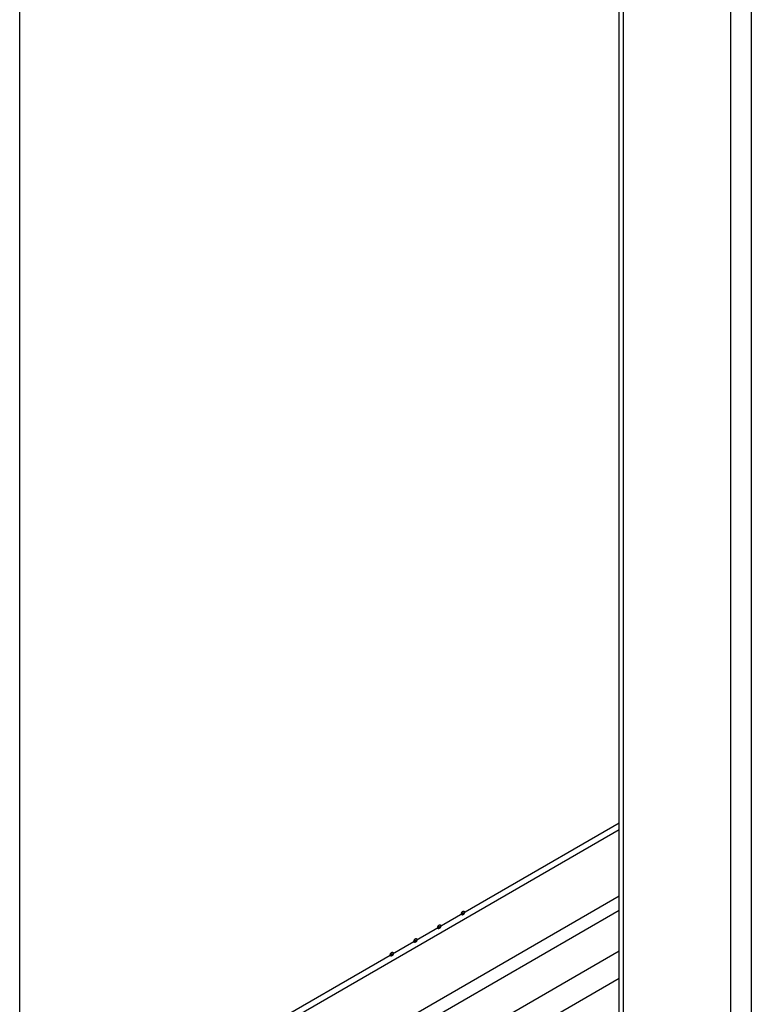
# Model space of a CAD drawing. Header units: inches. Extents: x 5 to 265, y 5 to 171.
# Tile 108 of 212: x 190.53 to 195.99, y 100.62 to 107.96. Entities that reach past the tile are written whole.
import ezdxf

# ---------------------------------------------------------------- set-up
doc = ezdxf.new("R2010")
doc.units = ezdxf.units.IN
doc.header["$LTSCALE"] = 14.96
doc.header["$MEASUREMENT"] = 0
doc.layers.get('0').update_dxf_attribs({"linetype": 'CONTINUOUS'})

msp = doc.modelspace()

# ---------------------------------------------------------------- linework, layer by layer
at = {"color": 7, "linetype": 'Continuous'}
for p, q in [((190.5337, 73.151), (190.5337, 126.143)), ((195.8363, 124.5603), (195.8363, 58.4236)), ((195.9904, 124.5603), (195.9904, 58.4236)), ((195.0046, 60.5139), (195.0046, 123.458)), ((195.0365, 60.4694), (195.0365, 123.438)), ((190.5337, 99.3942), (195.0046, 101.9755)), ((190.5337, 99.3452), (195.0046, 101.9265)), ((191.5957, 99.4628), (195.0046, 101.4309)), ((191.6417, 99.3832), (195.0046, 101.3248)), ((195.0046, 101.0186), (190.5337, 98.4373)), ((195.0046, 100.8144), (190.5337, 98.2332))]:
    msp.add_line(p, q, dxfattribs=at)
for points, knots in [([(193.8281, 101.2962), (193.8281, 101.2967), (193.8282, 101.2973), (193.8282, 101.2981), (193.8283, 101.2986), (193.8283, 101.2989), (193.8284, 101.2992), (193.8285, 101.2997), (193.8286, 101.3003), (193.8288, 101.301), (193.8289, 101.3017), (193.8292, 101.3024), (193.8294, 101.3031), (193.8297, 101.3038), (193.8299, 101.3045), (193.8303, 101.3053), (193.8307, 101.306), (193.831, 101.3067), (193.8314, 101.3074), (193.8318, 101.308), (193.8322, 101.3087), (193.8327, 101.3093), (193.8331, 101.31), (193.8336, 101.3106), (193.8341, 101.3111), (193.8345, 101.3117), (193.835, 101.3123), (193.8356, 101.3128), (193.8361, 101.3133), (193.8365, 101.3137), (193.8369, 101.314), (193.8371, 101.3143), (193.8374, 101.3145), (193.8378, 101.3147), (193.8384, 101.3152), (193.839, 101.3156), (193.8394, 101.3158)], [0, 0, 0, 0, 0.0625, 0.09375, 0.109375, 0.125, 0.140625, 0.15625, 0.1875, 0.21875, 0.25, 0.28125, 0.3125, 0.34375, 0.375, 0.40625, 0.4375, 0.46875, 0.5, 0.53125, 0.5625, 0.59375, 0.625, 0.65625, 0.6875, 0.71875, 0.75, 0.78125, 0.8125, 0.84375, 0.859375, 0.875, 0.890625, 0.90625, 0.9375, 1, 1, 1, 1]), ([(193.8394, 101.2897), (193.839, 101.2895), (193.8385, 101.2893), (193.8378, 101.289), (193.8375, 101.2888), (193.8372, 101.2887), (193.8369, 101.2886), (193.8366, 101.2885), (193.8361, 101.2884), (193.8357, 101.2883), (193.8353, 101.2883), (193.8351, 101.2882), (193.8348, 101.2882), (193.8345, 101.2882), (193.8341, 101.2882), (193.8337, 101.2882), (193.8334, 101.2883), (193.8331, 101.2882), (193.8329, 101.2883), (193.8326, 101.2884), (193.8322, 101.2886), (193.8319, 101.2887), (193.8316, 101.2888), (193.8314, 101.2889), (193.8312, 101.2891), (193.831, 101.2892), (193.8307, 101.2895), (193.8304, 101.2897), (193.8302, 101.2899), (193.83, 101.29), (193.8298, 101.2903), (193.8297, 101.2905), (193.8295, 101.2909), (193.8292, 101.2912), (193.8291, 101.2915), (193.8289, 101.2917), (193.8289, 101.292), (193.8287, 101.2923), (193.8286, 101.2927), (193.8285, 101.2932), (193.8284, 101.2935), (193.8283, 101.2938), (193.8283, 101.2941), (193.8282, 101.2945), (193.8282, 101.2952), (193.8281, 101.2958), (193.8281, 101.2962)], [0, 0, 0, 0, 0.0625, 0.09375, 0.109375, 0.125, 0.140625, 0.15625, 0.1875, 0.21875, 0.234375, 0.25, 0.265625, 0.28125, 0.3125, 0.34375, 0.359375, 0.375, 0.390625, 0.40625, 0.4375, 0.46875, 0.484375, 0.5, 0.515625, 0.53125, 0.5625, 0.59375, 0.609375, 0.625, 0.640625, 0.65625, 0.6875, 0.71875, 0.734375, 0.75, 0.765625, 0.78125, 0.8125, 0.84375, 0.859375, 0.875, 0.890625, 0.90625, 0.9375, 1, 1, 1, 1]), ([(193.8394, 101.3158), (193.8397, 101.316), (193.8403, 101.3162), (193.8409, 101.3165), (193.8413, 101.3167), (193.8416, 101.3169), (193.8418, 101.3169), (193.8422, 101.317), (193.8426, 101.3171), (193.8431, 101.3172), (193.8434, 101.3173), (193.8437, 101.3173), (193.8439, 101.3173), (193.8443, 101.3173), (193.8447, 101.3173), (193.8451, 101.3173), (193.8454, 101.3173), (193.8456, 101.3173), (193.8459, 101.3172), (193.8461, 101.3171), (193.8465, 101.3169), (193.8469, 101.3168), (193.8472, 101.3167), (193.8474, 101.3166), (193.8475, 101.3165), (193.8478, 101.3163), (193.8481, 101.316), (193.8484, 101.3158), (193.8486, 101.3156), (193.8488, 101.3155), (193.8489, 101.3152), (193.8491, 101.315), (193.8493, 101.3146), (193.8495, 101.3143), (193.8497, 101.314), (193.8498, 101.3138), (193.8499, 101.3135), (193.85, 101.3132), (193.8501, 101.3128), (193.8503, 101.3123), (193.8504, 101.312), (193.8505, 101.3118), (193.8505, 101.3114), (193.8505, 101.311), (193.8506, 101.3103), (193.8507, 101.3097), (193.8507, 101.3093)], [0, 0, 0, 0, 0.0625, 0.09375, 0.109375, 0.125, 0.140625, 0.15625, 0.1875, 0.21875, 0.234375, 0.25, 0.265625, 0.28125, 0.3125, 0.34375, 0.359375, 0.375, 0.390625, 0.40625, 0.4375, 0.46875, 0.484375, 0.5, 0.515625, 0.53125, 0.5625, 0.59375, 0.609375, 0.625, 0.640625, 0.65625, 0.6875, 0.71875, 0.734375, 0.75, 0.765625, 0.78125, 0.8125, 0.84375, 0.859375, 0.875, 0.890625, 0.90625, 0.9375, 1, 1, 1, 1]), ([(193.8507, 101.3093), (193.8507, 101.3088), (193.8506, 101.3082), (193.8505, 101.3074), (193.8505, 101.307), (193.8505, 101.3066), (193.8504, 101.3063), (193.8503, 101.3058), (193.8502, 101.3052), (193.85, 101.3045), (193.8499, 101.3038), (193.8496, 101.3031), (193.8493, 101.3024), (193.8491, 101.3017), (193.8488, 101.301), (193.8484, 101.3003), (193.8481, 101.2996), (193.8477, 101.2989), (193.8474, 101.2981), (193.8469, 101.2975), (193.8465, 101.2968), (193.8461, 101.2962), (193.8457, 101.2955), (193.8452, 101.295), (193.8447, 101.2944), (193.8442, 101.2938), (193.8437, 101.2932), (193.8432, 101.2927), (193.8427, 101.2922), (193.8422, 101.2918), (193.8419, 101.2915), (193.8416, 101.2912), (193.8413, 101.2911), (193.841, 101.2908), (193.8403, 101.2903), (193.8398, 101.29), (193.8394, 101.2897)], [0, 0, 0, 0, 0.0625, 0.09375, 0.109375, 0.125, 0.140625, 0.15625, 0.1875, 0.21875, 0.25, 0.28125, 0.3125, 0.34375, 0.375, 0.40625, 0.4375, 0.46875, 0.5, 0.53125, 0.5625, 0.59375, 0.625, 0.65625, 0.6875, 0.71875, 0.75, 0.78125, 0.8125, 0.84375, 0.859375, 0.875, 0.890625, 0.90625, 0.9375, 1, 1, 1, 1]), ([(193.6513, 101.1942), (193.6513, 101.1946), (193.6514, 101.1953), (193.6514, 101.1961), (193.6515, 101.1965), (193.6515, 101.1968), (193.6516, 101.1972), (193.6517, 101.1976), (193.6518, 101.1982), (193.652, 101.1989), (193.6521, 101.1996), (193.6524, 101.2004), (193.6527, 101.2011), (193.6529, 101.2018), (193.6532, 101.2025), (193.6535, 101.2032), (193.6539, 101.2039), (193.6543, 101.2046), (193.6546, 101.2053), (193.655, 101.206), (193.6555, 101.2066), (193.6559, 101.2073), (193.6563, 101.2079), (193.6568, 101.2085), (193.6573, 101.2091), (193.6578, 101.2097), (193.6582, 101.2103), (193.6588, 101.2107), (193.6593, 101.2112), (193.6597, 101.2116), (193.6601, 101.212), (193.6604, 101.2122), (193.6606, 101.2124), (193.661, 101.2127), (193.6617, 101.2131), (193.6622, 101.2135), (193.6626, 101.2138)], [0, 0, 0, 0, 0.0625, 0.09375, 0.109375, 0.125, 0.140625, 0.15625, 0.1875, 0.21875, 0.25, 0.28125, 0.3125, 0.34375, 0.375, 0.40625, 0.4375, 0.46875, 0.5, 0.53125, 0.5625, 0.59375, 0.625, 0.65625, 0.6875, 0.71875, 0.75, 0.78125, 0.8125, 0.84375, 0.859375, 0.875, 0.890625, 0.90625, 0.9375, 1, 1, 1, 1]), ([(193.6626, 101.1876), (193.6622, 101.1875), (193.6617, 101.1872), (193.661, 101.1869), (193.6607, 101.1867), (193.6604, 101.1866), (193.6601, 101.1866), (193.6598, 101.1865), (193.6593, 101.1864), (193.6589, 101.1863), (193.6586, 101.1862), (193.6583, 101.1861), (193.658, 101.1861), (193.6577, 101.1861), (193.6573, 101.1862), (193.6569, 101.1862), (193.6566, 101.1862), (193.6563, 101.1862), (193.6561, 101.1863), (193.6558, 101.1864), (193.6555, 101.1865), (193.6551, 101.1867), (193.6548, 101.1868), (193.6546, 101.1868), (193.6544, 101.187), (193.6542, 101.1872), (193.6539, 101.1874), (193.6536, 101.1877), (193.6534, 101.1879), (193.6532, 101.188), (193.6531, 101.1882), (193.6529, 101.1885), (193.6527, 101.1888), (193.6525, 101.1892), (193.6523, 101.1894), (193.6521, 101.1896), (193.6521, 101.1899), (193.652, 101.1902), (193.6518, 101.1907), (193.6517, 101.1911), (193.6516, 101.1915), (193.6515, 101.1917), (193.6515, 101.192), (193.6514, 101.1924), (193.6514, 101.1931), (193.6513, 101.1938), (193.6513, 101.1942)], [0, 0, 0, 0, 0.0625, 0.09375, 0.109375, 0.125, 0.140625, 0.15625, 0.1875, 0.21875, 0.234375, 0.25, 0.265625, 0.28125, 0.3125, 0.34375, 0.359375, 0.375, 0.390625, 0.40625, 0.4375, 0.46875, 0.484375, 0.5, 0.515625, 0.53125, 0.5625, 0.59375, 0.609375, 0.625, 0.640625, 0.65625, 0.6875, 0.71875, 0.734375, 0.75, 0.765625, 0.78125, 0.8125, 0.84375, 0.859375, 0.875, 0.890625, 0.90625, 0.9375, 1, 1, 1, 1]), ([(193.6626, 101.2138), (193.663, 101.2139), (193.6635, 101.2142), (193.6642, 101.2145), (193.6645, 101.2146), (193.6648, 101.2148), (193.6651, 101.2148), (193.6654, 101.2149), (193.6659, 101.215), (193.6663, 101.2151), (193.6666, 101.2152), (193.6669, 101.2153), (193.6672, 101.2153), (193.6675, 101.2152), (193.6679, 101.2152), (193.6683, 101.2152), (193.6686, 101.2152), (193.6689, 101.2152), (193.6691, 101.2151), (193.6694, 101.215), (193.6697, 101.2149), (193.6701, 101.2147), (193.6704, 101.2146), (193.6706, 101.2146), (193.6708, 101.2144), (193.671, 101.2142), (193.6713, 101.214), (193.6716, 101.2137), (193.6718, 101.2135), (193.672, 101.2134), (193.6721, 101.2132), (193.6723, 101.2129), (193.6725, 101.2126), (193.6727, 101.2122), (193.6729, 101.212), (193.6731, 101.2118), (193.6731, 101.2115), (193.6732, 101.2111), (193.6734, 101.2107), (193.6735, 101.2103), (193.6736, 101.2099), (193.6737, 101.2097), (193.6737, 101.2094), (193.6738, 101.209), (193.6738, 101.2083), (193.6739, 101.2076), (193.6739, 101.2072)], [0, 0, 0, 0, 0.0625, 0.09375, 0.109375, 0.125, 0.140625, 0.15625, 0.1875, 0.21875, 0.234375, 0.25, 0.265625, 0.28125, 0.3125, 0.34375, 0.359375, 0.375, 0.390625, 0.40625, 0.4375, 0.46875, 0.484375, 0.5, 0.515625, 0.53125, 0.5625, 0.59375, 0.609375, 0.625, 0.640625, 0.65625, 0.6875, 0.71875, 0.734375, 0.75, 0.765625, 0.78125, 0.8125, 0.84375, 0.859375, 0.875, 0.890625, 0.90625, 0.9375, 1, 1, 1, 1]), ([(193.6739, 101.2072), (193.6739, 101.2068), (193.6738, 101.2061), (193.6738, 101.2053), (193.6737, 101.2049), (193.6737, 101.2046), (193.6736, 101.2042), (193.6735, 101.2037), (193.6734, 101.2032), (193.6732, 101.2025), (193.6731, 101.2018), (193.6728, 101.201), (193.6725, 101.2003), (193.6723, 101.1996), (193.6721, 101.1989), (193.6717, 101.1982), (193.6713, 101.1975), (193.671, 101.1968), (193.6706, 101.1961), (193.6702, 101.1954), (193.6698, 101.1948), (193.6693, 101.1941), (193.6689, 101.1935), (193.6684, 101.1929), (193.6679, 101.1923), (193.6674, 101.1917), (193.667, 101.1911), (193.6664, 101.1907), (193.6659, 101.1902), (193.6655, 101.1898), (193.6651, 101.1894), (193.6648, 101.1892), (193.6646, 101.189), (193.6642, 101.1887), (193.6635, 101.1883), (193.663, 101.1879), (193.6626, 101.1876)], [0, 0, 0, 0, 0.0625, 0.09375, 0.109375, 0.125, 0.140625, 0.15625, 0.1875, 0.21875, 0.25, 0.28125, 0.3125, 0.34375, 0.375, 0.40625, 0.4375, 0.46875, 0.5, 0.53125, 0.5625, 0.59375, 0.625, 0.65625, 0.6875, 0.71875, 0.75, 0.78125, 0.8125, 0.84375, 0.859375, 0.875, 0.890625, 0.90625, 0.9375, 1, 1, 1, 1]), ([(193.4745, 101.0921), (193.4745, 101.0925), (193.4746, 101.0932), (193.4747, 101.094), (193.4747, 101.0944), (193.4747, 101.0948), (193.4748, 101.0951), (193.4749, 101.0956), (193.475, 101.0962), (193.4752, 101.0969), (193.4753, 101.0976), (193.4756, 101.0983), (193.4759, 101.099), (193.4762, 101.0997), (193.4764, 101.1004), (193.4768, 101.1011), (193.4771, 101.1018), (193.4775, 101.1025), (193.4778, 101.1033), (193.4783, 101.1039), (193.4787, 101.1046), (193.4791, 101.1052), (193.4795, 101.1059), (193.48, 101.1064), (193.4805, 101.107), (193.481, 101.1076), (193.4815, 101.1082), (193.482, 101.1087), (193.4825, 101.1092), (193.483, 101.1096), (193.4833, 101.1099), (193.4836, 101.1102), (193.4839, 101.1103), (193.4842, 101.1106), (193.4849, 101.1111), (193.4855, 101.1114), (193.4858, 101.1117)], [0, 0, 0, 0, 0.0625, 0.09375, 0.109375, 0.125, 0.140625, 0.15625, 0.1875, 0.21875, 0.25, 0.28125, 0.3125, 0.34375, 0.375, 0.40625, 0.4375, 0.46875, 0.5, 0.53125, 0.5625, 0.59375, 0.625, 0.65625, 0.6875, 0.71875, 0.75, 0.78125, 0.8125, 0.84375, 0.859375, 0.875, 0.890625, 0.90625, 0.9375, 1, 1, 1, 1]), ([(193.4858, 101.0856), (193.4855, 101.0854), (193.4849, 101.0852), (193.4843, 101.0848), (193.4839, 101.0847), (193.4836, 101.0845), (193.4834, 101.0845), (193.483, 101.0844), (193.4826, 101.0843), (193.4821, 101.0842), (193.4818, 101.0841), (193.4815, 101.0841), (193.4813, 101.0841), (193.4809, 101.0841), (193.4805, 101.0841), (193.4801, 101.0841), (193.4798, 101.0841), (193.4796, 101.0841), (193.4793, 101.0842), (193.4791, 101.0843), (193.4787, 101.0845), (193.4783, 101.0846), (193.478, 101.0847), (193.4778, 101.0848), (193.4777, 101.0849), (193.4774, 101.0851), (193.4771, 101.0854), (193.4768, 101.0856), (193.4766, 101.0858), (193.4764, 101.0859), (193.4763, 101.0862), (193.4761, 101.0864), (193.4759, 101.0868), (193.4757, 101.0871), (193.4755, 101.0874), (193.4754, 101.0876), (193.4753, 101.0878), (193.4752, 101.0882), (193.4751, 101.0886), (193.4749, 101.089), (193.4748, 101.0894), (193.4747, 101.0896), (193.4747, 101.09), (193.4747, 101.0904), (193.4746, 101.0911), (193.4745, 101.0917), (193.4745, 101.0921)], [0, 0, 0, 0, 0.0625, 0.09375, 0.109375, 0.125, 0.140625, 0.15625, 0.1875, 0.21875, 0.234375, 0.25, 0.265625, 0.28125, 0.3125, 0.34375, 0.359375, 0.375, 0.390625, 0.40625, 0.4375, 0.46875, 0.484375, 0.5, 0.515625, 0.53125, 0.5625, 0.59375, 0.609375, 0.625, 0.640625, 0.65625, 0.6875, 0.71875, 0.734375, 0.75, 0.765625, 0.78125, 0.8125, 0.84375, 0.859375, 0.875, 0.890625, 0.90625, 0.9375, 1, 1, 1, 1]), ([(193.4858, 101.1117), (193.4862, 101.1119), (193.4867, 101.1121), (193.4874, 101.1124), (193.4877, 101.1126), (193.488, 101.1127), (193.4883, 101.1128), (193.4886, 101.1129), (193.4891, 101.113), (193.4895, 101.1131), (193.4899, 101.1131), (193.4901, 101.1132), (193.4904, 101.1132), (193.4907, 101.1132), (193.4911, 101.1132), (193.4915, 101.1132), (193.4918, 101.1131), (193.4921, 101.1132), (193.4923, 101.113), (193.4926, 101.113), (193.493, 101.1128), (193.4933, 101.1127), (193.4936, 101.1126), (193.4938, 101.1125), (193.494, 101.1123), (193.4942, 101.1122), (193.4945, 101.1119), (193.4948, 101.1117), (193.495, 101.1115), (193.4952, 101.1114), (193.4954, 101.1111), (193.4955, 101.1109), (193.4957, 101.1105), (193.496, 101.1102), (193.4961, 101.1099), (193.4963, 101.1097), (193.4963, 101.1094), (193.4965, 101.1091), (193.4966, 101.1087), (193.4967, 101.1082), (193.4968, 101.1079), (193.4969, 101.1076), (193.4969, 101.1073), (193.497, 101.1069), (193.497, 101.1062), (193.4971, 101.1056), (193.4971, 101.1052)], [0, 0, 0, 0, 0.0625, 0.09375, 0.109375, 0.125, 0.140625, 0.15625, 0.1875, 0.21875, 0.234375, 0.25, 0.265625, 0.28125, 0.3125, 0.34375, 0.359375, 0.375, 0.390625, 0.40625, 0.4375, 0.46875, 0.484375, 0.5, 0.515625, 0.53125, 0.5625, 0.59375, 0.609375, 0.625, 0.640625, 0.65625, 0.6875, 0.71875, 0.734375, 0.75, 0.765625, 0.78125, 0.8125, 0.84375, 0.859375, 0.875, 0.890625, 0.90625, 0.9375, 1, 1, 1, 1]), ([(193.4971, 101.1052), (193.4971, 101.1047), (193.497, 101.1041), (193.497, 101.1033), (193.4969, 101.1028), (193.4969, 101.1025), (193.4968, 101.1022), (193.4967, 101.1017), (193.4966, 101.1011), (193.4964, 101.1004), (193.4963, 101.0997), (193.496, 101.099), (193.4958, 101.0983), (193.4955, 101.0976), (193.4953, 101.0968), (193.4949, 101.0961), (193.4945, 101.0954), (193.4942, 101.0947), (193.4938, 101.094), (193.4934, 101.0934), (193.493, 101.0927), (193.4925, 101.0921), (193.4921, 101.0914), (193.4916, 101.0908), (193.4911, 101.0902), (193.4907, 101.0897), (193.4902, 101.0891), (193.4896, 101.0886), (193.4891, 101.0881), (193.4887, 101.0877), (193.4883, 101.0874), (193.4881, 101.0871), (193.4878, 101.0869), (193.4874, 101.0867), (193.4868, 101.0862), (193.4862, 101.0858), (193.4858, 101.0856)], [0, 0, 0, 0, 0.0625, 0.09375, 0.109375, 0.125, 0.140625, 0.15625, 0.1875, 0.21875, 0.25, 0.28125, 0.3125, 0.34375, 0.375, 0.40625, 0.4375, 0.46875, 0.5, 0.53125, 0.5625, 0.59375, 0.625, 0.65625, 0.6875, 0.71875, 0.75, 0.78125, 0.8125, 0.84375, 0.859375, 0.875, 0.890625, 0.90625, 0.9375, 1, 1, 1, 1]), ([(193.2977, 100.99), (193.2978, 100.9905), (193.2978, 100.9912), (193.2979, 100.9919), (193.2979, 100.9924), (193.2979, 100.9927), (193.298, 100.9931), (193.2981, 100.9935), (193.2983, 100.9941), (193.2984, 100.9948), (193.2986, 100.9955), (193.2989, 100.9962), (193.2991, 100.9969), (193.2994, 100.9977), (193.2996, 100.9984), (193.3, 100.9991), (193.3003, 100.9998), (193.3007, 101.0005), (193.301, 101.0012), (193.3015, 101.0018), (193.3019, 101.0025), (193.3023, 101.0031), (193.3027, 101.0038), (193.3032, 101.0044), (193.3037, 101.005), (193.3042, 101.0055), (193.3047, 101.0062), (193.3052, 101.0066), (193.3058, 101.0071), (193.3062, 101.0075), (193.3066, 101.0078), (193.3068, 101.0081), (193.3071, 101.0083), (193.3075, 101.0085), (193.3081, 101.009), (193.3087, 101.0094), (193.309, 101.0096)], [0, 0, 0, 0, 0.0625, 0.09375, 0.109375, 0.125, 0.140625, 0.15625, 0.1875, 0.21875, 0.25, 0.28125, 0.3125, 0.34375, 0.375, 0.40625, 0.4375, 0.46875, 0.5, 0.53125, 0.5625, 0.59375, 0.625, 0.65625, 0.6875, 0.71875, 0.75, 0.78125, 0.8125, 0.84375, 0.859375, 0.875, 0.890625, 0.90625, 0.9375, 1, 1, 1, 1]), ([(193.309, 100.9835), (193.3087, 100.9833), (193.3081, 100.9831), (193.3075, 100.9828), (193.3071, 100.9826), (193.3068, 100.9825), (193.3066, 100.9824), (193.3062, 100.9823), (193.3058, 100.9823), (193.3054, 100.9821), (193.305, 100.9821), (193.3047, 100.982), (193.3045, 100.982), (193.3042, 100.982), (193.3038, 100.982), (193.3034, 100.9821), (193.303, 100.9821), (193.3028, 100.9821), (193.3026, 100.9822), (193.3023, 100.9823), (193.3019, 100.9824), (193.3016, 100.9825), (193.3013, 100.9826), (193.301, 100.9827), (193.3009, 100.9829), (193.3006, 100.9831), (193.3004, 100.9833), (193.3001, 100.9835), (193.2998, 100.9837), (193.2996, 100.9839), (193.2995, 100.9841), (193.2993, 100.9844), (193.2991, 100.9847), (193.2989, 100.985), (193.2987, 100.9853), (193.2986, 100.9855), (193.2985, 100.9858), (193.2984, 100.9861), (193.2983, 100.9866), (193.2981, 100.987), (193.298, 100.9873), (193.2979, 100.9876), (193.2979, 100.9879), (193.2979, 100.9883), (193.2978, 100.989), (193.2978, 100.9896), (193.2977, 100.99)], [0, 0, 0, 0, 0.0625, 0.09375, 0.109375, 0.125, 0.140625, 0.15625, 0.1875, 0.21875, 0.234375, 0.25, 0.265625, 0.28125, 0.3125, 0.34375, 0.359375, 0.375, 0.390625, 0.40625, 0.4375, 0.46875, 0.484375, 0.5, 0.515625, 0.53125, 0.5625, 0.59375, 0.609375, 0.625, 0.640625, 0.65625, 0.6875, 0.71875, 0.734375, 0.75, 0.765625, 0.78125, 0.8125, 0.84375, 0.859375, 0.875, 0.890625, 0.90625, 0.9375, 1, 1, 1, 1]), ([(193.309, 101.0096), (193.3094, 101.0098), (193.31, 101.0101), (193.3106, 101.0104), (193.311, 101.0105), (193.3113, 101.0107), (193.3115, 101.0107), (193.3119, 101.0108), (193.3123, 101.0109), (193.3127, 101.011), (193.3131, 101.0111), (193.3134, 101.0112), (193.3136, 101.0111), (193.3139, 101.0111), (193.3143, 101.0111), (193.3147, 101.0111), (193.3151, 101.0111), (193.3153, 101.0111), (193.3155, 101.011), (193.3158, 101.0109), (193.3162, 101.0108), (193.3165, 101.0106), (193.3168, 101.0105), (193.3171, 101.0105), (193.3172, 101.0103), (193.3175, 101.0101), (193.3177, 101.0099), (193.318, 101.0096), (193.3183, 101.0094), (193.3185, 101.0093), (193.3186, 101.0091), (193.3188, 101.0088), (193.319, 101.0084), (193.3192, 101.0081), (193.3194, 101.0078), (193.3195, 101.0076), (193.3196, 101.0074), (193.3197, 101.007), (193.3198, 101.0066), (193.32, 101.0062), (193.3201, 101.0058), (193.3202, 101.0056), (193.3202, 101.0053), (193.3202, 101.0048), (193.3203, 101.0041), (193.3203, 101.0035), (193.3204, 101.0031)], [0, 0, 0, 0, 0.0625, 0.09375, 0.109375, 0.125, 0.140625, 0.15625, 0.1875, 0.21875, 0.234375, 0.25, 0.265625, 0.28125, 0.3125, 0.34375, 0.359375, 0.375, 0.390625, 0.40625, 0.4375, 0.46875, 0.484375, 0.5, 0.515625, 0.53125, 0.5625, 0.59375, 0.609375, 0.625, 0.640625, 0.65625, 0.6875, 0.71875, 0.734375, 0.75, 0.765625, 0.78125, 0.8125, 0.84375, 0.859375, 0.875, 0.890625, 0.90625, 0.9375, 1, 1, 1, 1]), ([(193.3204, 101.0031), (193.3203, 101.0027), (193.3203, 101.002), (193.3202, 101.0012), (193.3202, 101.0008), (193.3202, 101.0005), (193.3201, 101.0001), (193.32, 100.9996), (193.3198, 100.999), (193.3197, 100.9983), (193.3195, 100.9976), (193.3192, 100.9969), (193.319, 100.9962), (193.3187, 100.9955), (193.3185, 100.9948), (193.3181, 100.9941), (193.3178, 100.9934), (193.3174, 100.9927), (193.3171, 100.9919), (193.3166, 100.9913), (193.3162, 100.9907), (193.3158, 100.99), (193.3154, 100.9893), (193.3149, 100.9888), (193.3144, 100.9882), (193.3139, 100.9876), (193.3134, 100.987), (193.3129, 100.9865), (193.3123, 100.986), (193.3119, 100.9856), (193.3115, 100.9853), (193.3113, 100.985), (193.311, 100.9849), (193.3106, 100.9846), (193.31, 100.9842), (193.3094, 100.9838), (193.309, 100.9835)], [0, 0, 0, 0, 0.0625, 0.09375, 0.109375, 0.125, 0.140625, 0.15625, 0.1875, 0.21875, 0.25, 0.28125, 0.3125, 0.34375, 0.375, 0.40625, 0.4375, 0.46875, 0.5, 0.53125, 0.5625, 0.59375, 0.625, 0.65625, 0.6875, 0.71875, 0.75, 0.78125, 0.8125, 0.84375, 0.859375, 0.875, 0.890625, 0.90625, 0.9375, 1, 1, 1, 1])]:
    msp.add_open_spline(points, degree=3, knots=knots, dxfattribs=at)

doc.saveas('drawing.dxf')
